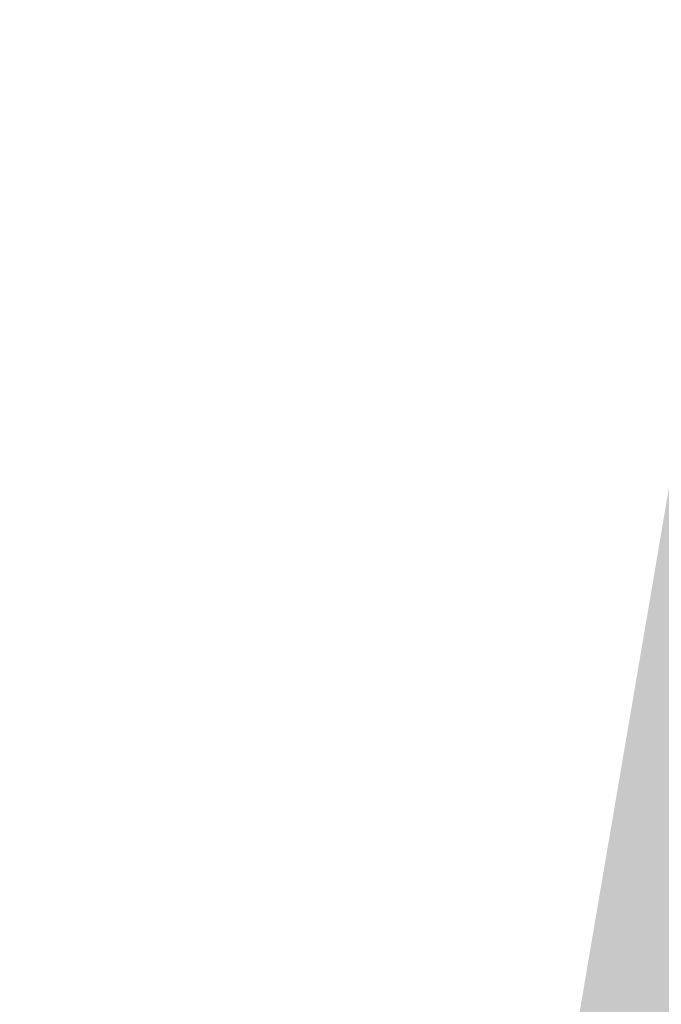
# Model space of a CAD drawing. Header units: inches. Extents: x -433 to 341, y -109 to 237.
# Tile 120 of 256: x -350.557 to -349.94, y 37.296 to 38.243. Entities that reach past the tile are written whole.
import ezdxf

# ---------------------------------------------------------------- set-up
doc = ezdxf.new("R2010")
doc.units = ezdxf.units.IN
doc.header["$MEASUREMENT"] = 0
doc.linetypes.add('ACAD_ISO03W100', pattern=[30, 12, -18])
for name, color, linetype, lineweight in [('1_mata', 7, 'Continuous', 5), ('1_projektowane', 7, 'Continuous', 5), ('1_trawa', 82, 'Continuous', 5), ('strefa', 7, 'ACAD_ISO03W100', 5)]:
    doc.layers.add(name, color=color, linetype=linetype, lineweight=lineweight)
picture_1 = doc.add_image_def('image1.jpg', size_in_pixel=(9921, 7015))

# ---------------------------------------------------------------- blocks, each defined once
blk = doc.blocks.new('fkkffkkf')
at = {"layer": 'strefa', "color": 0, "ltscale": 0.01}
blk.add_lwpolyline([(122.61772, 25.38269, 0.257734), (121.34829, 26.0836), (120.43269, 26.0836, 0.138494), (119.64805, 25.86201, 0.366444), (118.39562, 24.38258), (118.39562, 23.91233, 0.238766), (119.00793, 22.7032, 0.323841), (120.43269, 21.67229), (121.34829, 21.67229, 0.258033), (122.61861, 22.37462, 0.253075), (123.28009, 23.62105), (123.28009, 24.13567, 0.253264)], format="xyb", close=True, dxfattribs=at)

msp = doc.modelspace()

# ---------------------------------------------------------------- hatches: boundary and pattern name
at = {"layer": '1_trawa'}
h = msp.add_hatch(dxfattribs=at)
h.set_pattern_fill('GRASS', color=256, scale=0.5)
h.set_pattern_definition([(90, (-330.8982, 0), (-0.3535534, 0.3535534), [0.09375, -0.6133568]), (45, (-330.8982, 0), (-0.3535534, 0.3535534), [0.09375, -0.40625]), (135, (-330.8982, 0), (-0.3535534, -0.3535534), [0.09375, -0.40625])])
h.paths.add_polyline_path([(-348.53401, 46.00207), (-350.51752, 34.35854), (-350.45886, 34.35854), (-350.80457, 32.75143), (-347.06778, 32.11782), (-347.46562, 33.47215), (-344.58724, 34.31768), (-344.40511, 36.94654), (-345.878, 37.23045), (-344.93163, 42.14007), (-341.98586, 41.57225), (-342.93223, 36.66262), (-344.40511, 36.94654), (-344.58724, 34.31768), (-344.51394, 34.06814), (-344.07024, 32.55769), (-341.81801, 33.10372), (-338.64467, 33.21892), (-338.85265, 34.79966), (-337.35912, 34.92233), (-335.56162, 43.62876), (-343.36367, 45.18886)])
h.paths.add_polyline_path([(-350.80457, 32.75143), (-351.66669, 28.22457), (-344.94539, 27.01893), (-338.42698, 28.83465), (-338.27278, 28.86916), (-338.41258, 30.15629), (-338.58518, 33.22674), (-341.81801, 33.10372), (-344.07024, 32.55769), (-342.89618, 28.56092), (-345.77456, 27.71539), (-347.06778, 32.11782)])
h.paths.add_polyline_path([(-338.80495, 12.40745), (-337.78449, 20.60732), (-350.6691, 21.55583), (-350.53778, 24.1561), (-357.27595, 24.53302), (-357.58845, 18.93994), (-357.03994, 18.90929), (-356.99001, 18.90657), (-357.07132, 17.41097), (-351.58124, 17.06876), (-351.32065, 19.55426), (-345.14591, 19.27377), (-345.51725, 13.33276)])
h.paths.add_polyline_path([(-357.49472, 20.61754), (-370.03892, 21.1882), (-370.51987, 12.29722), (-360.39259, 11.58266), (-359.93336, 19.10594), (-363.29901, 19.30446), (-363.46185, 16.30889), (-365.4589, 16.41745), (-365.54033, 14.91966), (-369.53443, 15.13679), (-369.14986, 19.64958), (-357.58585, 18.94115)])

# ---------------------------------------------------------------- block references
at = {"layer": '1_projektowane', "rotation": 78.92617656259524}
msp.add_blockref('fkkffkkf', (-347.79446, -87.74842), dxfattribs=at)

# ---------------------------------------------------------------- pictures from other files: only their frames are drawn
at = {"layer": '1_mata'}
image = msp.add_image(picture_1, insert=(-284.1864, -108.65436), size_in_units=(210.52109, 148.85651), rotation=90, dxfattribs=dict(at, fade=30))
image.dxf.flags = 7

doc.saveas('drawing.dxf')
